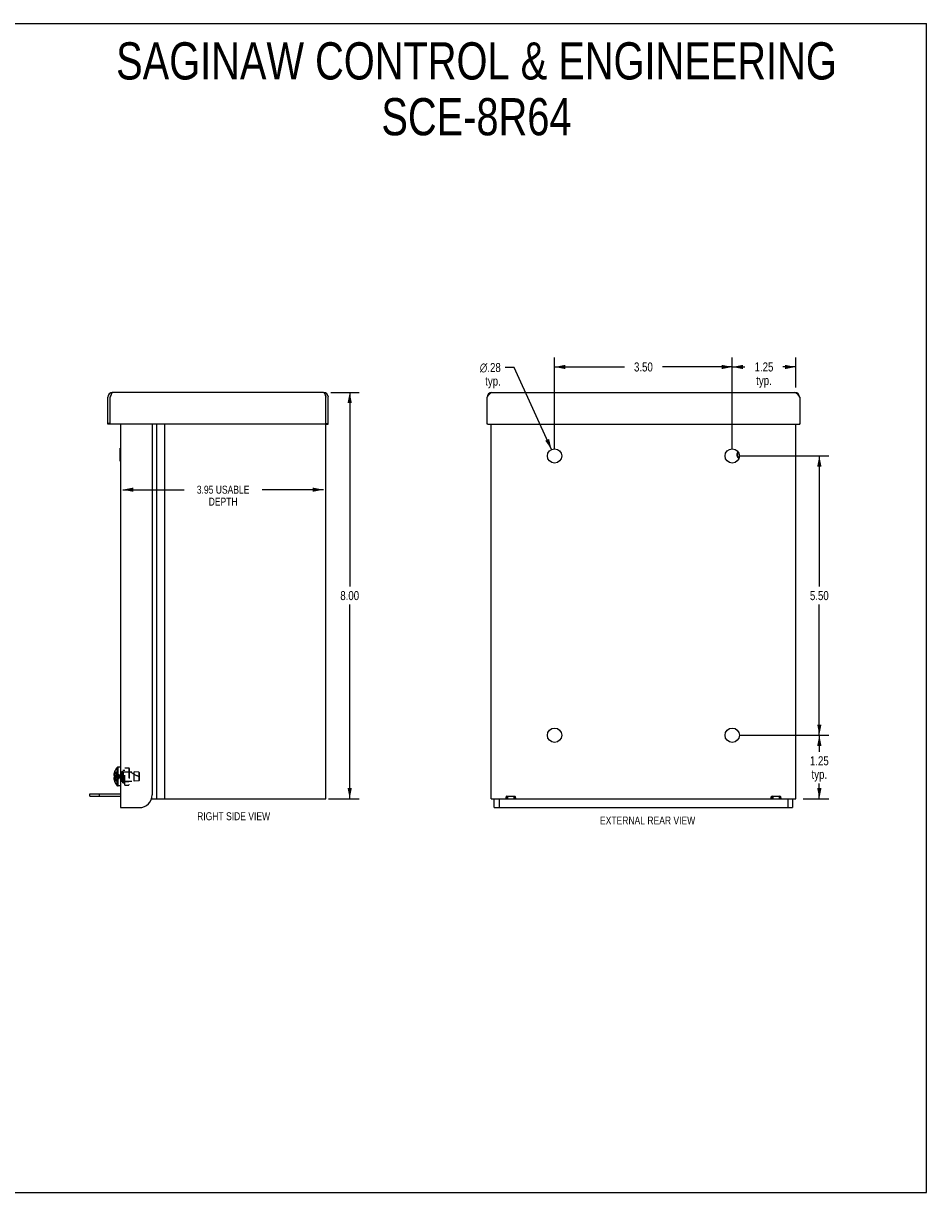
# Model space of a CAD drawing. Header units: inches. Extents: x 0 to 35.6, y 0 to 23.
# Tile 4 of 4: x 17.8 to 35.6, y 0 to 23. Entities that reach past the tile are written whole.
import ezdxf

# ---------------------------------------------------------------- set-up
doc = ezdxf.new("R2010")
doc.units = ezdxf.units.IN
doc.header["$LTSCALE"] = 1.956977
doc.header["$MEASUREMENT"] = 0
doc.linetypes.add('HIDDEN', pattern=[0.2, 0.1, -0.1])
doc.layers.get('0').update_dxf_attribs({"linetype": 'CONTINUOUS'})
for name, color, linetype in [('02___PRT_ALL_AXES', 7, 'CONTINUOUS'), ('DEFAULT_2', 8, 'HIDDEN'), ('DIMENSIONS', 7, 'CONTINUOUS')]:
    doc.layers.add(name, color=color, linetype=linetype)
doc.styles.get("Standard").update_dxf_attribs({"font": 'txt', "width": 0.8})
doc.styles.add('TEXTSTYLE_1', font='gdt', dxfattribs={"width": 0.8})
doc.dimstyles.new('DIMSTYLE_1', dxfattribs={"dimtxt": 0.177907, "dimasz": 0.209302, "dimexe": 0.09, "dimexo": 0.07, "dimgap": 0.0425, "dimtad": 0, "dimtih": 1, "dimtoh": 1, "dimzin": 4, "dimdsep": 46, "dimtxsty": 'Standard', "dimblk": '_FILLED', "dimblk1": '_FILLED', "dimblk2": '_FILLED', "dimcen": 0.09, "dimadec": 0, "dimazin": 0, "dimtfac": 1, "dimtofl": 0, "dimtmove": 0, "dimatfit": 3, "dimldrblk": '_FILLED', "dimfxl": 0, "dimtolj": 1, "dimtzin": 4, "dimarcsym": 0})
doc.dimstyles.new('DIMSTYLE_2', dxfattribs={"dimtxt": 0.177907, "dimasz": 0.209302, "dimexe": 0.09, "dimexo": 0.07, "dimgap": 0.09, "dimtad": 0, "dimtih": 1, "dimtoh": 1, "dimzin": 4, "dimdsep": 46, "dimtxsty": 'Standard', "dimblk": '_FILLED', "dimblk1": '_FILLED', "dimblk2": '_FILLED', "dimcen": 0.09, "dimadec": 0, "dimazin": 0, "dimtfac": 1, "dimtofl": 0, "dimtmove": 0, "dimatfit": 3, "dimldrblk": '_FILLED', "dimfxl": 0, "dimtolj": 1, "dimtzin": 4, "dimarcsym": 0})
doc.dimstyles.new('DIMSTYLE_3', dxfattribs={"dimtxt": 0.156977, "dimasz": 0.209302, "dimexe": 0.09, "dimexo": 0.07, "dimgap": 0.0375, "dimtad": 0, "dimtih": 1, "dimtoh": 1, "dimzin": 4, "dimdsep": 46, "dimtxsty": 'Standard', "dimblk": '_FILLED', "dimblk1": '_FILLED', "dimblk2": '_FILLED', "dimcen": 0.09, "dimadec": 0, "dimazin": 0, "dimtfac": 1, "dimtofl": 0, "dimtmove": 0, "dimatfit": 3, "dimldrblk": '_FILLED', "dimfxl": 0, "dimtolj": 1, "dimtzin": 4, "dimarcsym": 0})

# ---------------------------------------------------------------- blocks, each defined once
blk = doc.blocks.new('_FILLED')
at = {"color": 0, "linetype": 'ByBlock'}
blk.add_solid([(0, 0), (-1, 0.2), (-1, -0.2)], dxfattribs=at)
blk = doc.blocks.new('*D11')
at = {"layer": 'DIMENSIONS', "color": 2, "linetype": 'Continuous'}
for p, q in [((23.849, 15.756), (24.406, 15.756)), ((24.218, 15.756), (24.218, 11.934)), ((24.218, 7.756), (24.218, 11.578)), ((23.801, 7.756), (24.406, 7.756))]:
    blk.add_line(p, q, dxfattribs=at)
at = {"layer": 'DIMENSIONS', "color": 2, "linetype": 'Continuous', "xscale": 0.2093023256, "yscale": 0.2093023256, "zscale": 0.2093023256}
for p, rotation in [((24.218, 15.756), 90), ((24.218, 7.756), 270)]:
    blk.add_blockref('_FILLED', p, dxfattribs=dict(at, rotation=rotation))
at = {"layer": 'DIMENSIONS', "color": 2, "linetype": 'Continuous', "insert": (24.218, 11.845), "char_height": 0.1779, "width": 0.5693, "attachment_point": 2, "line_spacing_factor": 0.9}
blk.add_mtext('8.00', dxfattribs=at)
blk = doc.blocks.new('*D13')
at = {"layer": 'DIMENSIONS', "color": 2, "linetype": 'Continuous'}
for p, q in [((27.456, 16.247), (27.283, 16.247)), ((28.194, 14.633), (27.456, 16.247))]:
    blk.add_line(p, q, dxfattribs=at)
at = {"layer": 'DIMENSIONS', "color": 2, "linetype": 'Continuous', "xscale": 0.2093023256, "yscale": 0.2093023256, "zscale": 0.2093023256, "rotation": 294.5841690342}
blk.add_blockref('_FILLED', (28.194, 14.633), dxfattribs=at)
at = {"layer": 'DIMENSIONS', "color": 2, "linetype": 'Continuous', "insert": (27.194, 16.336), "char_height": 0.17791, "width": 0.66419, "attachment_point": 3, "line_spacing_factor": 0.9, "style": 'TEXTSTYLE_1'}
blk.add_mtext('{\\Fgdt;n}\\Ftxt;.28\\Ptyp.', dxfattribs=at)
blk = doc.blocks.new('*D14')
at = {"layer": 'DIMENSIONS', "color": 2, "linetype": 'Continuous'}
for p, q in [((28.253, 14.652), (28.253, 16.446)), ((31.753, 14.652), (31.753, 16.446)), ((28.253, 16.258), (29.629, 16.258)), ((31.753, 16.258), (30.376, 16.258))]:
    blk.add_line(p, q, dxfattribs=at)
at = {"layer": 'DIMENSIONS', "color": 2, "linetype": 'Continuous', "xscale": 0.2093023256, "yscale": 0.2093023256, "zscale": 0.2093023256, "rotation": 180}
blk.add_blockref('_FILLED', (28.253, 16.258), dxfattribs=at)
at = {"layer": 'DIMENSIONS', "color": 2, "linetype": 'Continuous', "xscale": 0.2093023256, "yscale": 0.2093023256, "zscale": 0.2093023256}
blk.add_blockref('_FILLED', (31.753, 16.258), dxfattribs=at)
at = {"layer": 'DIMENSIONS', "color": 2, "linetype": 'Continuous', "insert": (30.003, 16.347), "char_height": 0.1779, "width": 0.5693, "attachment_point": 2, "line_spacing_factor": 0.9}
blk.add_mtext('3.50', dxfattribs=at)
blk = doc.blocks.new('*D15')
at = {"layer": 'DIMENSIONS', "color": 2, "linetype": 'Continuous'}
for p, q in [((31.753, 14.652), (31.753, 16.446)), ((33.003, 15.854), (33.003, 16.446)), ((31.753, 16.258), (32.004, 16.258)), ((33.003, 16.258), (32.751, 16.258))]:
    blk.add_line(p, q, dxfattribs=at)
at = {"layer": 'DIMENSIONS', "color": 2, "linetype": 'Continuous', "xscale": 0.2093023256, "yscale": 0.2093023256, "zscale": 0.2093023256, "rotation": 180}
blk.add_blockref('_FILLED', (31.753, 16.258), dxfattribs=at)
at = {"layer": 'DIMENSIONS', "color": 2, "linetype": 'Continuous', "xscale": 0.2093023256, "yscale": 0.2093023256, "zscale": 0.2093023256}
blk.add_blockref('_FILLED', (33.003, 16.258), dxfattribs=at)
at = {"layer": 'DIMENSIONS', "color": 2, "linetype": 'Continuous', "insert": (32.378, 16.347), "char_height": 0.1779, "width": 0.5693, "attachment_point": 2, "line_spacing_factor": 0.9}
blk.add_mtext('1.25\\Ptyp.', dxfattribs=at)
blk = doc.blocks.new('*D16')
at = {"layer": 'DIMENSIONS', "color": 2, "linetype": 'Continuous'}
for p, q in [((31.899, 14.506), (33.656, 14.506)), ((33.468, 14.506), (33.468, 11.934)), ((33.468, 9.006), (33.468, 11.578)), ((31.899, 9.006), (33.656, 9.006))]:
    blk.add_line(p, q, dxfattribs=at)
at = {"layer": 'DIMENSIONS', "color": 2, "linetype": 'Continuous', "xscale": 0.2093023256, "yscale": 0.2093023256, "zscale": 0.2093023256}
for p, rotation in [((33.468, 14.506), 90), ((33.468, 9.006), 270)]:
    blk.add_blockref('_FILLED', p, dxfattribs=dict(at, rotation=rotation))
at = {"layer": 'DIMENSIONS', "color": 2, "linetype": 'Continuous', "insert": (33.468, 11.845), "char_height": 0.1779, "width": 0.5693, "attachment_point": 2, "line_spacing_factor": 0.9}
blk.add_mtext('5.50', dxfattribs=at)
blk = doc.blocks.new('*D17')
at = {"layer": 'DIMENSIONS', "color": 2, "linetype": 'Continuous'}
for p, q in [((31.899, 9.006), (33.656, 9.006)), ((33.468, 9.006), (33.468, 8.681)), ((33.468, 7.756), (33.468, 8.058)), ((33.149, 7.756), (33.656, 7.756))]:
    blk.add_line(p, q, dxfattribs=at)
at = {"layer": 'DIMENSIONS', "color": 2, "linetype": 'Continuous', "xscale": 0.2093023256, "yscale": 0.2093023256, "zscale": 0.2093023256}
for p, rotation in [((33.468, 9.006), 90), ((33.468, 7.756), 270)]:
    blk.add_blockref('_FILLED', p, dxfattribs=dict(at, rotation=rotation))
at = {"layer": 'DIMENSIONS', "color": 2, "linetype": 'Continuous', "insert": (33.468, 8.592), "char_height": 0.1779, "width": 0.5693, "attachment_point": 2, "line_spacing_factor": 0.9}
blk.add_mtext('1.25\\Ptyp.', dxfattribs=at)
blk = doc.blocks.new('*D18')
at = {"layer": 'DIMENSIONS', "color": 2, "linetype": 'Continuous'}
for p, q in [((19.749, 13.841), (20.956, 13.841)), ((23.701, 13.841), (22.494, 13.841))]:
    blk.add_line(p, q, dxfattribs=at)
at = {"layer": 'DIMENSIONS', "color": 2, "linetype": 'Continuous', "xscale": 0.2093023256, "yscale": 0.2093023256, "zscale": 0.2093023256, "rotation": 180}
blk.add_blockref('_FILLED', (19.749, 13.841), dxfattribs=at)
at = {"layer": 'DIMENSIONS', "color": 2, "linetype": 'Continuous', "xscale": 0.2093023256, "yscale": 0.2093023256, "zscale": 0.2093023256}
blk.add_blockref('_FILLED', (23.701, 13.841), dxfattribs=at)
at = {"layer": 'DIMENSIONS', "color": 2, "linetype": 'Continuous', "insert": (21.725, 13.92), "char_height": 0.15698, "width": 1.3814, "attachment_point": 2, "line_spacing_factor": 0.9}
blk.add_mtext('3.95 USABLE\\PDEPTH', dxfattribs=at)

msp = doc.modelspace()

# ---------------------------------------------------------------- linework, layer by layer
at = {"color": 7, "linetype": 'Continuous'}
for p, q in [((0, 23.023), (35.581, 23.023)), ((35.581, 0), (35.581, 23.023)), ((19.5, 15.146), (19.452, 15.146)), ((19.5, 15.131), (19.452, 15.131)), ((19.5, 15.146), (19.5, 15.131)), ((23.749, 15.131), (23.749, 15.146)), ((23.749, 15.146), (23.797, 15.146)), ((23.749, 15.131), (23.797, 15.131)), ((26.94, 15.131), (26.925, 15.131)), ((33.066, 15.131), (33.081, 15.131)), ((33.007, 14.836), (33.003, 14.836)), ((33.007, 14.58), (33.007, 14.836)), ((19.697, 14.405), (19.697, 14.661)), ((19.697, 14.661), (19.701, 14.661)), ((33.007, 14.58), (33.003, 14.58)), ((19.697, 14.405), (19.701, 14.405)), ((19.588, 8.293), (19.588, 8.292)), ((19.588, 8.292), (19.588, 8.291)), ((19.64, 8.013), (19.64, 8.373)), ((19.701, 8.38), (19.655, 8.38)), ((19.655, 8.007), (19.655, 8.38)), ((19.578, 8.209), (19.588, 8.209)), ((19.588, 8.178), (19.578, 8.178)), ((19.588, 8.209), (19.588, 8.209)), ((19.588, 8.178), (19.588, 8.178)), ((19.588, 8.095), (19.588, 8.094)), ((19.588, 8.094), (19.588, 8.094)), ((19.1, 7.804), (19.1, 7.852)), ((19.287, 7.804), (19.287, 7.852)), ((19.701, 8.007), (19.655, 8.007)), ((19.1, 7.804), (19.701, 7.804)), ((27.16, 7.756), (27.16, 7.581)), ((27.306, 7.804), (27.477, 7.804)), ((27.313, 7.804), (27.313, 7.756)), ((27.328, 7.804), (27.328, 7.756)), ((27.454, 7.804), (27.454, 7.756)), ((27.469, 7.804), (27.469, 7.756)), ((32.528, 7.804), (32.7, 7.804)), ((32.536, 7.804), (32.536, 7.756)), ((32.551, 7.804), (32.551, 7.756)), ((32.677, 7.804), (32.677, 7.756)), ((32.692, 7.804), (32.692, 7.756)), ((32.845, 7.756), (32.845, 7.581)), ((27.065, 7.581), (32.94, 7.581)), ((0, 0), (35.581, 0))]:
    msp.add_line(p, q, dxfattribs=at)
at = {"color": 3, "linetype": 'Continuous'}
for p, q in [((19.452, 15.131), (19.452, 15.661)), ((19.504, 15.673), (19.5, 15.661)), ((19.5, 15.146), (19.5, 15.661)), ((19.506, 15.678), (19.504, 15.673)), ((19.507, 15.681), (19.506, 15.678)), ((19.508, 15.684), (19.507, 15.681)), ((19.51, 15.692), (19.509, 15.689)), ((23.703, 15.756), (19.547, 15.756)), ((23.738, 15.697), (23.739, 15.694)), ((23.739, 15.694), (23.74, 15.691)), ((23.74, 15.691), (23.741, 15.688)), ((23.741, 15.688), (23.742, 15.684)), ((23.742, 15.684), (23.743, 15.681)), ((23.743, 15.681), (23.744, 15.678)), ((23.744, 15.678), (23.745, 15.674)), ((23.745, 15.674), (23.747, 15.669)), ((23.749, 15.146), (23.749, 15.661)), ((23.797, 15.131), (23.797, 15.661)), ((26.925, 15.661), (26.928, 15.666)), ((26.925, 15.131), (26.925, 15.661)), ((26.928, 15.666), (26.93, 15.67)), ((26.93, 15.67), (26.933, 15.674)), ((27.019, 15.756), (32.986, 15.756)), ((33.069, 15.679), (33.071, 15.675)), ((33.071, 15.675), (33.074, 15.672)), ((33.074, 15.672), (33.076, 15.668)), ((33.081, 15.661), (33.081, 15.131)), ((23.734, 15.131), (19.515, 15.131)), ((19.701, 15.131), (19.701, 7.581)), ((20.326, 15.131), (20.326, 7.831)), ((20.417, 7.756), (20.417, 15.131)), ((20.578, 7.756), (20.578, 15.131)), ((23.749, 7.756), (23.749, 15.131)), ((26.94, 15.131), (33.066, 15.131)), ((27.003, 7.756), (27.003, 15.131)), ((33.003, 7.756), (33.003, 15.131)), ((19.1, 7.852), (19.701, 7.852)), ((20.315, 7.756), (23.749, 7.756)), ((27.003, 7.756), (33.003, 7.756)), ((27.065, 7.581), (27.065, 7.756)), ((27.298, 7.771), (27.298, 7.791)), ((27.313, 7.806), (27.469, 7.806)), ((27.484, 7.771), (27.484, 7.791)), ((32.521, 7.771), (32.521, 7.791)), ((32.536, 7.806), (32.692, 7.806)), ((32.707, 7.771), (32.707, 7.791)), ((32.94, 7.756), (32.94, 7.581)), ((19.701, 7.581), (20.076, 7.581))]:
    msp.add_line(p, q, dxfattribs=at)
for points in [[(19.509, 15.689), (19.509, 15.688), (19.508, 15.684)], [(19.547, 15.756), (19.547, 15.756), (19.546, 15.756), (19.546, 15.756), (19.545, 15.755), (19.544, 15.755), (19.544, 15.755), (19.543, 15.755), (19.543, 15.755), (19.542, 15.754), (19.542, 15.754), (19.541, 15.754), (19.541, 15.754), (19.54, 15.753), (19.54, 15.753), (19.539, 15.752), (19.539, 15.752), (19.538, 15.751), (19.538, 15.751), (19.537, 15.75), (19.536, 15.75), (19.536, 15.749), (19.535, 15.748), (19.535, 15.748), (19.534, 15.747), (19.534, 15.746), (19.533, 15.746), (19.533, 15.745), (19.532, 15.744), (19.532, 15.743), (19.531, 15.742), (19.531, 15.742), (19.53, 15.741), (19.53, 15.74), (19.529, 15.739), (19.528, 15.738), (19.528, 15.737), (19.527, 15.736), (19.527, 15.735), (19.526, 15.734), (19.526, 15.733), (19.525, 15.731), (19.525, 15.73), (19.524, 15.729), (19.524, 15.728), (19.523, 15.727), (19.523, 15.725), (19.522, 15.724), (19.522, 15.723), (19.521, 15.722), (19.521, 15.72), (19.52, 15.719), (19.519, 15.718), (19.519, 15.716), (19.518, 15.715), (19.518, 15.714), (19.517, 15.712), (19.517, 15.711), (19.516, 15.709), (19.516, 15.708), (19.515, 15.706), (19.515, 15.705), (19.514, 15.703), (19.514, 15.702), (19.513, 15.7), (19.513, 15.699), (19.512, 15.697), (19.511, 15.696), (19.51, 15.692)], [(23.703, 15.756), (23.703, 15.756), (23.704, 15.756), (23.704, 15.756), (23.705, 15.755), (23.705, 15.755), (23.706, 15.755), (23.706, 15.755), (23.707, 15.755), (23.707, 15.754), (23.708, 15.754), (23.708, 15.754), (23.709, 15.754), (23.709, 15.753), (23.71, 15.753), (23.71, 15.752), (23.711, 15.752), (23.712, 15.751), (23.712, 15.751), (23.713, 15.75), (23.713, 15.75), (23.714, 15.749), (23.714, 15.748), (23.715, 15.748), (23.715, 15.747), (23.716, 15.746), (23.716, 15.746), (23.717, 15.745), (23.717, 15.744), (23.718, 15.743), (23.718, 15.742), (23.719, 15.742), (23.72, 15.741), (23.72, 15.74), (23.721, 15.739), (23.721, 15.738), (23.722, 15.737), (23.722, 15.736), (23.723, 15.735), (23.723, 15.734), (23.724, 15.733), (23.724, 15.731), (23.725, 15.73), (23.725, 15.729), (23.726, 15.728), (23.726, 15.727), (23.727, 15.725), (23.728, 15.724), (23.728, 15.723), (23.729, 15.722), (23.729, 15.72), (23.73, 15.719), (23.73, 15.718), (23.731, 15.716), (23.731, 15.715), (23.732, 15.714), (23.732, 15.712), (23.733, 15.711), (23.733, 15.709), (23.734, 15.708), (23.734, 15.706), (23.735, 15.705), (23.735, 15.703), (23.736, 15.702), (23.737, 15.7), (23.737, 15.699), (23.738, 15.697)], [(23.747, 15.669), (23.749, 15.663), (23.749, 15.661)], [(26.933, 15.674), (26.935, 15.677), (26.936, 15.679), (26.937, 15.681), (26.939, 15.683), (26.94, 15.684), (26.941, 15.686), (26.942, 15.688), (26.943, 15.69), (26.944, 15.691), (26.945, 15.693), (26.947, 15.695), (26.948, 15.696), (26.949, 15.698), (26.95, 15.7), (26.951, 15.701), (26.952, 15.703), (26.954, 15.705), (26.955, 15.706), (26.956, 15.708), (26.957, 15.709), (26.958, 15.711), (26.959, 15.712), (26.961, 15.714), (26.962, 15.715), (26.963, 15.717), (26.964, 15.718), (26.965, 15.72), (26.966, 15.721), (26.967, 15.723), (26.969, 15.724), (26.97, 15.725), (26.971, 15.727), (26.972, 15.728), (26.973, 15.729), (26.974, 15.73), (26.976, 15.732), (26.977, 15.733), (26.978, 15.734), (26.979, 15.735), (26.98, 15.736), (26.981, 15.737), (26.982, 15.738), (26.984, 15.739), (26.985, 15.74), (26.986, 15.741), (26.987, 15.742), (26.988, 15.743), (26.989, 15.744), (26.991, 15.745), (26.992, 15.746), (26.993, 15.747), (26.994, 15.747), (26.995, 15.748), (26.996, 15.749), (26.998, 15.749), (26.999, 15.75), (27, 15.751), (27.001, 15.751), (27.002, 15.752), (27.003, 15.752), (27.004, 15.753), (27.006, 15.753), (27.007, 15.754), (27.008, 15.754), (27.009, 15.754), (27.01, 15.755), (27.011, 15.755), (27.013, 15.755), (27.014, 15.755), (27.015, 15.755), (27.016, 15.756), (27.017, 15.756), (27.018, 15.756), (27.019, 15.756)], [(32.986, 15.756), (32.987, 15.756), (32.988, 15.756), (32.989, 15.756), (32.991, 15.755), (32.992, 15.755), (32.993, 15.755), (32.994, 15.755), (32.995, 15.755), (32.996, 15.754), (32.997, 15.754), (32.999, 15.754), (33, 15.753), (33.001, 15.753), (33.002, 15.752), (33.003, 15.752), (33.004, 15.751), (33.006, 15.751), (33.007, 15.75), (33.008, 15.749), (33.009, 15.749), (33.01, 15.748), (33.011, 15.747), (33.012, 15.747), (33.014, 15.746), (33.015, 15.745), (33.016, 15.744), (33.017, 15.743), (33.018, 15.742), (33.019, 15.741), (33.021, 15.74), (33.022, 15.739), (33.023, 15.738), (33.024, 15.737), (33.025, 15.736), (33.026, 15.735), (33.027, 15.734), (33.029, 15.733), (33.03, 15.732), (33.031, 15.73), (33.032, 15.729), (33.033, 15.728), (33.034, 15.727), (33.036, 15.725), (33.037, 15.724), (33.038, 15.723), (33.039, 15.721), (33.04, 15.72), (33.041, 15.718), (33.043, 15.717), (33.044, 15.715), (33.045, 15.714), (33.046, 15.712), (33.047, 15.711), (33.048, 15.709), (33.049, 15.708), (33.051, 15.706), (33.052, 15.705), (33.053, 15.703), (33.054, 15.701), (33.055, 15.7), (33.056, 15.698), (33.058, 15.696), (33.059, 15.695), (33.06, 15.693), (33.061, 15.691), (33.062, 15.69), (33.063, 15.688), (33.064, 15.686), (33.066, 15.684), (33.067, 15.683), (33.068, 15.681), (33.069, 15.679)], [(33.076, 15.668), (33.08, 15.663), (33.081, 15.661)]]:
    msp.add_lwpolyline(points, dxfattribs=at)
at = {"color": 7, "linetype": 'Continuous'}
for points in [[(19.578, 8.262), (19.577, 8.258), (19.576, 8.253), (19.575, 8.249), (19.575, 8.245), (19.574, 8.241), (19.574, 8.236), (19.573, 8.232), (19.573, 8.228)], [(19.573, 8.228), (19.573, 8.226), (19.574, 8.223), (19.574, 8.221), (19.575, 8.219), (19.575, 8.216), (19.576, 8.214), (19.577, 8.211), (19.578, 8.209)], [(19.578, 8.178), (19.577, 8.175), (19.576, 8.173), (19.575, 8.17), (19.575, 8.168), (19.574, 8.165), (19.574, 8.163), (19.573, 8.161), (19.573, 8.158)], [(19.573, 8.158), (19.573, 8.154), (19.574, 8.15), (19.574, 8.146), (19.575, 8.142), (19.575, 8.137), (19.576, 8.133), (19.577, 8.129), (19.578, 8.125)], [(19.588, 8.209), (19.588, 8.206), (19.588, 8.204), (19.588, 8.201), (19.588, 8.198), (19.588, 8.196), (19.588, 8.193)], [(19.588, 8.193), (19.588, 8.191), (19.588, 8.188), (19.588, 8.185), (19.588, 8.183), (19.588, 8.18), (19.588, 8.178)]]:
    msp.add_lwpolyline(points, dxfattribs=at)
at = {"color": 3, "linetype": 'Continuous'}
for centre, radius, start, end in [((19.547, 15.661), 0.0948, 90, 180), ((23.703, 15.661), 0.0948, 0, 90), ((27.019, 15.661), 0.0948, 90, 180), ((32.986, 15.661), 0.0948, 0, 90), ((19.515, 15.146), 0.015, 180, 270), ((23.734, 15.146), 0.015, 270, 360), ((26.94, 15.146), 0.015, 180, 270), ((33.066, 15.146), 0.015, 270, 360), ((20.076, 7.831), 0.25, 270, 360), ((27.283, 7.771), 0.015, 270, 360), ((27.313, 7.791), 0.015, 90, 180), ((27.469, 7.791), 0.015, 0, 90), ((27.499, 7.771), 0.015, 180, 270), ((32.506, 7.771), 0.015, 270, 360), ((32.536, 7.791), 0.015, 90, 180), ((32.692, 7.791), 0.015, 0, 90), ((32.722, 7.771), 0.015, 180, 270)]:
    msp.add_arc(centre, radius, start, end, dxfattribs=at)
at = {"color": 7, "linetype": 'Continuous'}
for centre, radius, start, end in [((19.547, 15.661), 0.0468, 144.6484, 180), ((23.703, 15.661), 0.0468, 0, 35.3516), ((31.94, 14.533), 0.094, 143.0017, 233.76), ((31.94, 14.533), 0.084, 145.2864, 231.496), ((19.83, 8.193), 0.261, 157.9106, 164.8059), ((19.83, 8.193), 0.262, 136.4862, 157.6387), ((19.655, 8.36), 0.02, 90, 136.4862), ((19.83, 8.193), 0.261, 195.1941, 202.0894), ((19.83, 8.193), 0.262, 202.3613, 223.5138), ((19.655, 8.027), 0.02, 223.5138, 270)]:
    msp.add_arc(centre, radius, start, end, dxfattribs=at)
at = {"layer": '02___PRT_ALL_AXES', "color": 3, "linetype": 'Continuous'}
for centre in [(28.253, 14.506), (31.753, 14.506), (28.253, 9.006), (31.753, 9.006)]:
    msp.add_circle(centre, 0.141, dxfattribs=at)
at = {"layer": '02___PRT_ALL_AXES', "color": 7, "linetype": 'Continuous'}
msp.add_arc((31.94, 14.533), 0.0965, 142.5803, 234.1861, dxfattribs=at)
at = {"layer": 'DEFAULT_2', "color": 8, "linetype": 'HIDDEN'}
for p, q in [((19.588, 8.291), (19.588, 8.209)), ((19.747, 8.318), (19.787, 8.318)), ((19.747, 8.069), (19.747, 8.318)), ((19.757, 8.288), (19.747, 8.298)), ((19.787, 8.363), (19.867, 8.363)), ((19.787, 8.023), (19.787, 8.363)), ((19.877, 8.353), (19.867, 8.363)), ((19.867, 8.363), (19.867, 8.023)), ((19.867, 8.288), (19.877, 8.298)), ((19.877, 8.353), (19.877, 8.033)), ((19.588, 8.228), (19.573, 8.228)), ((19.588, 8.158), (19.573, 8.158)), ((19.588, 8.262), (19.578, 8.262)), ((19.588, 8.125), (19.578, 8.125)), ((19.588, 8.209), (19.588, 8.209)), ((19.588, 8.209), (19.588, 8.209)), ((19.588, 8.209), (19.588, 8.209)), ((19.588, 8.209), (19.61, 8.207)), ((19.588, 8.206), (19.588, 8.209)), ((19.588, 8.201), (19.588, 8.202)), ((19.588, 8.198), (19.588, 8.2)), ((19.588, 8.193), (19.588, 8.196)), ((19.588, 8.191), (19.588, 8.193)), ((19.588, 8.185), (19.588, 8.187)), ((19.588, 8.183), (19.588, 8.184)), ((19.588, 8.178), (19.61, 8.18)), ((19.588, 8.178), (19.588, 8.18)), ((19.588, 8.178), (19.588, 8.095)), ((19.61, 8.18), (19.632, 8.182)), ((19.632, 8.182), (19.653, 8.185)), ((19.653, 8.185), (19.673, 8.187)), ((19.673, 8.187), (19.693, 8.19)), ((19.673, 8.187), (19.693, 8.19)), ((19.693, 8.213), (19.712, 8.193)), ((19.693, 8.196), (19.712, 8.193)), ((19.693, 8.196), (19.712, 8.193)), ((19.693, 8.196), (19.701, 8.195)), ((19.693, 8.19), (19.712, 8.193)), ((19.693, 8.19), (19.712, 8.193)), ((19.693, 8.174), (19.712, 8.193)), ((19.693, 8.18), (19.712, 8.193)), ((19.693, 8.186), (19.712, 8.193)), ((19.693, 8.19), (19.701, 8.192)), ((19.73, 8.287), (19.976, 8.287)), ((19.73, 8.287), (19.73, 8.099)), ((19.73, 8.099), (19.976, 8.099)), ((19.757, 8.098), (19.747, 8.088)), ((19.747, 8.069), (19.787, 8.069)), ((19.757, 8.288), (19.867, 8.288)), ((19.757, 8.288), (19.757, 8.098)), ((19.757, 8.098), (19.867, 8.098)), ((19.867, 8.098), (19.877, 8.088)), ((20.066, 8.278), (19.976, 8.287)), ((19.976, 8.099), (19.976, 8.287)), ((19.976, 8.133), (19.976, 8.14)), ((19.976, 8.105), (19.976, 8.116)), ((20.066, 8.108), (19.976, 8.099)), ((20.076, 8.267), (20.066, 8.278)), ((20.066, 8.278), (20.066, 8.108)), ((20.076, 8.119), (20.066, 8.108)), ((20.076, 8.119), (20.076, 8.267)), ((19.787, 8.023), (19.867, 8.023)), ((19.877, 8.033), (19.867, 8.023))]:
    msp.add_line(p, q, dxfattribs=at)
for points in [[(19.588, 8.292), (19.61, 8.279), (19.632, 8.264), (19.653, 8.248), (19.673, 8.231), (19.693, 8.213)], [(19.588, 8.262), (19.61, 8.252), (19.632, 8.242), (19.653, 8.231), (19.673, 8.219), (19.693, 8.207), (19.712, 8.193)], [(19.588, 8.228), (19.61, 8.223), (19.632, 8.218), (19.653, 8.212), (19.673, 8.206), (19.693, 8.2), (19.712, 8.193)], [(19.588, 8.158), (19.61, 8.163), (19.632, 8.168), (19.653, 8.174), (19.673, 8.18), (19.693, 8.186)], [(19.588, 8.125), (19.61, 8.134), (19.632, 8.144), (19.653, 8.155), (19.673, 8.167), (19.693, 8.18)], [(19.588, 8.094), (19.61, 8.108), (19.632, 8.122), (19.653, 8.138), (19.673, 8.156), (19.693, 8.174)], [(19.61, 8.207), (19.632, 8.204), (19.653, 8.202), (19.673, 8.199), (19.693, 8.196)], [(19.632, 8.204), (19.653, 8.202), (19.673, 8.199), (19.693, 8.196)]]:
    msp.add_lwpolyline(points, dxfattribs=at)
for centre, radius, start, end in [((19.73, 8.315), 0.0282, 180, 270), ((19.73, 8.071), 0.0282, 90, 180), ((20.247, 8.738), 0.571, 232.1862, 252.6646)]:
    msp.add_arc(centre, radius, start, end, dxfattribs=at)

# ---------------------------------------------------------------- texts
at = {"layer": 'DIMENSIONS', "color": 2, "linetype": 'Continuous', "attachment_point": 2, "line_spacing_factor": 0.9}
for s, insert, char_height, width in [('SAGINAW CONTROL & ENGINEERING\\PSCE-8R64', (26.715, 22.651), 0.73256, 16.99535), ('RIGHT SIDE VIEW', (21.932, 7.49), 0.15698, 1.88372), ('EXTERNAL REAR VIEW', (30.086, 7.406), 0.15698, 2.26047)]:
    msp.add_mtext(s, dxfattribs=dict(at, insert=insert, char_height=char_height, width=width))

# ---------------------------------------------------------------- dimensions: what is measured, and where the dimension line sits
at = {"layer": 'DIMENSIONS', "color": 2, "linetype": 'Continuous'}
dim = msp.add_linear_dim(base=(31.753, 16.258), p1=(28.253, 14.582), p2=(31.753, 14.582), dimstyle='DIMSTYLE_1', dxfattribs=at)
dim.commit()
dim.dimension.update_dxf_attribs({"geometry": '*D14', "text_midpoint": (30.003, 16.258), "dimtype": 160})
for base, p1, p2, angle, text, dimstyle, picture, middle in [((31.753, 16.258), (33.003, 15.784), (31.753, 14.582), 180, '<>\\Ptyp.', 'DIMSTYLE_1', '*D15', (32.378, 16.124)), ((19.749, 13.841), (23.701, 15.708), (19.749, 15.533), 180, '<> USABLE\\PDEPTH', 'DIMSTYLE_3', '*D18', (21.725, 13.723)), ((33.468, 7.756), (31.829, 9.006), (33.079, 7.756), 270, '<>\\Ptyp.', 'DIMSTYLE_1', '*D17', (33.468, 8.37))]:
    dim = msp.add_linear_dim(base=base, p1=p1, p2=p2, angle=angle, text=text, dimstyle=dimstyle, dxfattribs=at)
    dim.commit()
    dim.dimension.update_dxf_attribs({"geometry": picture, "text_midpoint": middle, "dimtype": 160})
dim = msp.add_diameter_dim_2p(p1=(28.194, 14.633), p2=(28.311, 14.378), text='<>\\Ptyp.', dimstyle='DIMSTYLE_2', dxfattribs=at)
dim.commit()
dim.dimension.update_dxf_attribs({"geometry": '*D13', "text_midpoint": (26.862, 16.113), "dimtype": 163})
for base, p1, p2, picture, middle in [((24.218, 7.756), (23.779, 15.756), (23.731, 7.756), '*D11', (24.218, 11.756)), ((33.468, 9.006), (31.829, 14.506), (31.829, 9.006), '*D16', (33.468, 11.756))]:
    dim = msp.add_linear_dim(base=base, p1=p1, p2=p2, angle=270, dimstyle='DIMSTYLE_1', dxfattribs=at)
    dim.commit()
    dim.dimension.update_dxf_attribs({"geometry": picture, "text_midpoint": middle, "dimtype": 160})

doc.saveas('drawing.dxf')
